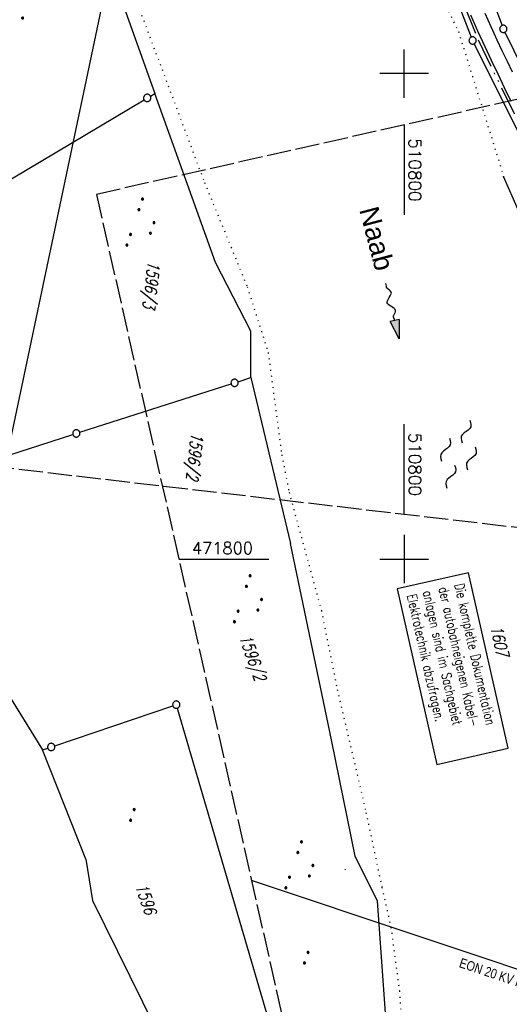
# Model space of a CAD drawing. Extents: x 510526 to 513920, y 467229 to 478797.
# Tile 111 of 256: x 510721 to 510822, y 471708 to 471911. Entities that reach past the tile are written whole.
import ezdxf
from ezdxf.enums import TextEntityAlignment as Align

# ---------------------------------------------------------------- set-up
doc = ezdxf.new("R2010")
doc.units = 0
doc.header["$LTSCALE"] = 10
doc.header["$MEASUREMENT"] = 0
for name, pattern in [('ACAD_ISO13W100', [37, 12, -3, 12, -3, 0.5, -3, 0.5, -3]), ('AUSGEZOGEN', [0]), ('LT00', [0]), ('LT14', [0.6, 0.5, -0.1]), ('PUNKTX2_STR', [0.6, 0.1, -0.5])]:
    doc.linetypes.add(name, pattern=pattern)
doc.layers.get('0').update_dxf_attribs({"linetype": 'LT00'})
for name, color, linetype in [('--FLIEßRICHTPFEIL', 180, 'Continuous'), ('--WASSER_GRENZE', 180, 'PUNKTX2_STR'), ('--WASSER_NUTZUNG', 180, 'Continuous'), ('BAB-KABEL_TEXT_KASTEN', 224, 'Continuous'), ('DFK_FLUR_NR', 250, 'LT00'), ('DFK_GZPKT', 250, 'LT00'), ('DFK_KATASTER', 250, 'LT00'), ('DFK_NUTZUNG', 250, 'LT00'), ('DFK_TOPO-SYM', 252, 'LT00'), ('GASLTG', 250, 'ACAD_ISO13W100'), ('GEWÄSSERNAME', 255, 'Continuous'), ('STROM_FREILTG', 80, 'STROMFREILEITUNG'), ('STROM_TEXT', 80, 'Continuous'), ('V94_AFBR_BAB', 250, 'LT00'), ('V94_BOESCH', 250, 'LT00'), ('V94_RASTER', 250, 'LT00'), ('V95_BOESCH', 250, 'LT00'), ('V95_RASTER', 250, 'LT00')]:
    doc.layers.add(name, color=color, linetype=linetype)
doc.layers.add('-BLATT_94-RAND', color=7, linetype='LT14', plot=False)
doc.layers.add('-BLATT_95-RAND', color=7, linetype='LT14', plot=False)
doc.styles.add('Beschrift', font='ARIAL.TTF')
doc.styles.add('ROMANS', font='romans.shx', dxfattribs={"width": 0.8})
doc.styles.get("Standard").update_dxf_attribs({"font": 'romans.shx'})
doc.styles.add('Strom', font='txt.shx')
doc.styles.add('Versorgungsltg', font='ARIAL.TTF', dxfattribs={"width": 0.8, "height": 2})
doc.linetypes.add('STROMFREILEITUNG', pattern='A,12.7,-5.5,["xx",Strom,S=2.5,R=0,X=-2.6,Y=-0.85],-4.35', length=22.55)

# ---------------------------------------------------------------- blocks, each defined once
blk = doc.blocks.new('SYMB7112')
at = {"color": 0, "linetype": 'ByBlock'}
for p, q in [((-0.13, 0.012919), (-0.13, -0.012919)), ((-0.125, -0.017105), (-0.125, 0.017105)), ((-0.12, 0.019164), (-0.12, -0.019164)), ((-0.115, -0.019796), (-0.115, 0.019796)), ((-0.11, 0.019164), (-0.11, -0.019164)), ((-0.105, -0.017105), (-0.105, 0.017105)), ((-0.1, 0.012919), (-0.1, -0.012919)), ((-0.095, -0.000126), (-0.095, 0.000146)), ((0.1, 0.012919), (0.1, -0.012919)), ((0.105, -0.017105), (0.105, 0.017105)), ((0.11, 0.019164), (0.11, -0.019164)), ((0.115, -0.019796), (0.115, 0.019796)), ((0.12, 0.019164), (0.12, -0.019164)), ((0.125, -0.017105), (0.125, 0.017105)), ((0.13, 0.012919), (0.13, -0.012919)), ((0.135, -0.000126), (0.135, 0.000146))]:
    blk.add_line(p, q, dxfattribs=at)
for points in [[(-0.095, 0), (-0.096981, 0.008678), (-0.10253, 0.015637), (-0.11055, 0.019499), (-0.11945, 0.019499), (-0.12747, 0.015637), (-0.133019, 0.008678), (-0.135, 0)], [(-0.135, 0), (-0.133019, -0.008678), (-0.12747, -0.015637), (-0.11945, -0.019499), (-0.11055, -0.019499), (-0.10253, -0.015637), (-0.096981, -0.008678), (-0.095, 0)], [(0.135, 0), (0.133019, 0.008678), (0.12747, 0.015637), (0.11945, 0.019499), (0.11055, 0.019499), (0.10253, 0.015637), (0.096981, 0.008678), (0.095, 0)], [(0.095, 0), (0.096981, -0.008678), (0.10253, -0.015637), (0.11055, -0.019499), (0.11945, -0.019499), (0.12747, -0.015637), (0.133019, -0.008678), (0.135, 0)]]:
    blk.add_lwpolyline(points, dxfattribs=at)
blk = doc.blocks.new('SYMB7301')
at = {"color": 0, "linetype": 'ByBlock'}
for p, q in [((-0.128693, 0), (0, 0.128693)), ((0, -0.128693), (-0.128693, 0)), ((0, 0.128693), (0.128693, 0)), ((0.128693, 0), (0, -0.128693)), ((0.000059, -0.009738), (0.000059, 0.009897)), ((-0.00901, -0.004339), (-0.002225, -0.009749))]:
    blk.add_line(p, q, dxfattribs=at)
for points in [[(-0.002225, 0.009749), (-0.00901, 0.004339), (-0.00901, -0.004339)], [(0.01, 0), (0.006235, 0.007818), (-0.002225, 0.009749)], [(-0.002225, -0.009749), (0.006235, -0.007818), (0.01, 0)]]:
    blk.add_lwpolyline(points, dxfattribs=at)
blk = doc.blocks.new('SYMB7010')
at = {"color": 0, "linetype": 'ByBlock'}
for points in [[(-0.031408, 0.499213), (-0.093728, 0.49134), (-0.15457, 0.475719), (-0.212975, 0.452595), (-0.268021, 0.422333), (-0.31884, 0.385411), (-0.36463, 0.342411), (-0.40467, 0.29401), (-0.438329, 0.240973), (-0.465074, 0.184136), (-0.484486, 0.124395), (-0.496256, 0.062692), (-0.5002, 0)], [(-0.5002, 0), (-0.496256, -0.062692), (-0.484486, -0.124395), (-0.465075, -0.184136), (-0.438329, -0.240973), (-0.404671, -0.29401), (-0.36463, -0.342411), (-0.31884, -0.385411), (-0.268021, -0.422333), (-0.212975, -0.452595), (-0.154571, -0.475719), (-0.093728, -0.49134), (-0.031408, -0.499213), (0.031408, -0.499213)], [(0.5002, 0), (0.496256, 0.062692), (0.484485, 0.124395), (0.465074, 0.184136), (0.438329, 0.240973), (0.40467, 0.29401), (0.36463, 0.342411), (0.31884, 0.385411), (0.268021, 0.422333), (0.212975, 0.452595), (0.15457, 0.475719), (0.093728, 0.49134), (0.031408, 0.499213), (-0.031408, 0.499213)], [(0.031408, -0.499213), (0.093728, -0.491341), (0.15457, -0.475719), (0.212975, -0.452595), (0.268021, -0.422333), (0.31884, -0.385411), (0.36463, -0.342411), (0.404671, -0.294011), (0.438329, -0.240974), (0.465075, -0.184136), (0.484486, -0.124395), (0.496256, -0.062692), (0.500201, 0)]]:
    blk.add_lwpolyline(points, dxfattribs=at)
blk = doc.blocks.new('SYMB7250')
at = {"color": 0, "linetype": 'ByBlock'}
for points in [[(-0.25, 0.28), (-0.208333, 0.308889), (-0.166667, 0.331111), (-0.125, 0.34), (-0.083333, 0.331111), (-0.041667, 0.308889), (0, 0.28)], [(0, 0.28), (0.041667, 0.251111), (0.083333, 0.228889), (0.125, 0.22), (0.166667, 0.228889), (0.208333, 0.251111), (0.25, 0.28)], [(-0.74, 0), (-0.698333, 0.028889), (-0.656667, 0.051111), (-0.615, 0.06), (-0.573333, 0.051111), (-0.531667, 0.028889), (-0.49, 0)], [(-0.49, 0), (-0.448333, -0.028889), (-0.406667, -0.051111), (-0.365, -0.06), (-0.323333, -0.051111), (-0.281667, -0.028889), (-0.24, 0)], [(0.24, 0), (0.281667, 0.028889), (0.323333, 0.051111), (0.365, 0.06), (0.406667, 0.051111), (0.448333, 0.028889), (0.49, 0)], [(0.49, 0), (0.531667, -0.028889), (0.573333, -0.051111), (0.615, -0.06), (0.656667, -0.051111), (0.698333, -0.028889), (0.74, 0)], [(-0.25, -0.28), (-0.208333, -0.251111), (-0.166667, -0.228889), (-0.125, -0.22), (-0.083333, -0.228889), (-0.041667, -0.251111), (0, -0.28)], [(0, -0.28), (0.041667, -0.308889), (0.083333, -0.331111), (0.125, -0.34), (0.166667, -0.331111), (0.208333, -0.308889), (0.25, -0.28)]]:
    blk.add_lwpolyline(points, dxfattribs=at)
blk = doc.blocks.new('FLIEßRICHTPFEIL')
at = {"layer": '--FLIEßRICHTPFEIL'}
blk.add_hatch(color=256, dxfattribs=at).paths.add_polyline_path([(-1.95, 0.4875), (-1.95, -0.4875), (0, 0)])
for p, q in [((-1.95, 0.4875), (-1.95, -0.4875)), ((-1.95, 0.4875), (0, 0)), ((0, 0), (-1.95, -0.4875))]:
    blk.add_line(p, q, dxfattribs=at)
at = {"layer": '--FLIEßRICHTPFEIL', "start_tangent": (-1, 0), "end_tangent": (-1, 0)}
blk.add_spline([(-1.95, 0), (-2.4375, 0), (-2.925, 0.325), (-3.4125, 0), (-3.9, -0.325), (-4.3875, 0), (-4.875, 0.325), (-5.3625, 0), (-5.85, 0)], degree=3, dxfattribs=at)
blk = doc.blocks.new('SYMB7111')
at = {"color": 0, "linetype": 'ByBlock'}
for p, q in [((-0.13, 0.202919), (-0.13, 0.177081)), ((-0.125, 0.172895), (-0.125, 0.207105)), ((-0.12, 0.209164), (-0.12, 0.170836)), ((-0.115, 0.170204), (-0.115, 0.209796)), ((-0.11, 0.209164), (-0.11, 0.170836)), ((-0.105, 0.172895), (-0.105, 0.207105)), ((-0.1, 0.202919), (-0.1, 0.177081)), ((0.1, 0.202919), (0.1, 0.177081)), ((0.105, 0.172895), (0.105, 0.207105)), ((0.11, 0.209164), (0.11, 0.170836)), ((0.115, 0.170204), (0.115, 0.209796)), ((0.12, 0.209164), (0.12, 0.170836)), ((0.125, 0.172895), (0.125, 0.207105)), ((0.13, 0.202919), (0.13, 0.177081)), ((-0.095, 0.189874), (-0.095, 0.190146)), ((0.135, 0.189874), (0.135, 0.190146)), ((-0.515, -0.177081), (-0.515, -0.202919)), ((-0.51, -0.207105), (-0.51, -0.172895)), ((-0.505, -0.170836), (-0.505, -0.209164)), ((-0.5, -0.209796), (-0.5, -0.170204)), ((-0.495, -0.170836), (-0.495, -0.209164)), ((-0.49, -0.207105), (-0.49, -0.172895)), ((-0.485, -0.177081), (-0.485, -0.202919)), ((-0.48, -0.190126), (-0.48, -0.189854)), ((-0.285, -0.177081), (-0.285, -0.202919)), ((-0.28, -0.207105), (-0.28, -0.172895)), ((-0.275, -0.170836), (-0.275, -0.209164)), ((-0.27, -0.209796), (-0.27, -0.170204)), ((-0.265, -0.170836), (-0.265, -0.209164)), ((-0.26, -0.207105), (-0.26, -0.172895)), ((-0.255, -0.177081), (-0.255, -0.202919)), ((-0.25, -0.190126), (-0.25, -0.189854)), ((0.255, -0.177081), (0.255, -0.202919)), ((0.26, -0.207105), (0.26, -0.172895)), ((0.265, -0.170836), (0.265, -0.209164)), ((0.27, -0.209796), (0.27, -0.170204)), ((0.275, -0.170836), (0.275, -0.209164)), ((0.28, -0.207105), (0.28, -0.172895)), ((0.285, -0.177081), (0.285, -0.202919)), ((0.29, -0.190126), (0.29, -0.189854)), ((0.485, -0.177081), (0.485, -0.202919)), ((0.49, -0.207105), (0.49, -0.172895)), ((0.495, -0.170836), (0.495, -0.209164)), ((0.5, -0.209796), (0.5, -0.170204)), ((0.505, -0.170836), (0.505, -0.209164)), ((0.51, -0.207105), (0.51, -0.172895)), ((0.515, -0.177081), (0.515, -0.202919)), ((0.52, -0.190126), (0.52, -0.189854))]:
    blk.add_line(p, q, dxfattribs=at)
for points in [[(-0.095, 0.19), (-0.096981, 0.198678), (-0.10253, 0.205637), (-0.11055, 0.209499), (-0.11945, 0.209499), (-0.12747, 0.205637), (-0.133019, 0.198678), (-0.135, 0.19), (-0.133019, 0.181322), (-0.12747, 0.174363), (-0.11945, 0.170501), (-0.11055, 0.170501), (-0.10253, 0.174363), (-0.096981, 0.181322), (-0.095, 0.19)], [(0.135, 0.19), (0.133019, 0.198678), (0.12747, 0.205637), (0.11945, 0.209499), (0.11055, 0.209499), (0.10253, 0.205637), (0.096981, 0.198678), (0.095, 0.19), (0.096981, 0.181322), (0.10253, 0.174363), (0.11055, 0.170501), (0.11945, 0.170501), (0.12747, 0.174363), (0.133019, 0.181322), (0.135, 0.19)], [(-0.48, -0.19), (-0.481981, -0.181322), (-0.48753, -0.174363), (-0.49555, -0.170501), (-0.50445, -0.170501), (-0.51247, -0.174363), (-0.518019, -0.181322), (-0.52, -0.19), (-0.518019, -0.198678), (-0.51247, -0.205637), (-0.50445, -0.209499), (-0.49555, -0.209499), (-0.48753, -0.205637), (-0.481981, -0.198678), (-0.48, -0.19)], [(-0.25, -0.19), (-0.251981, -0.181322), (-0.25753, -0.174363), (-0.26555, -0.170501), (-0.27445, -0.170501), (-0.28247, -0.174363), (-0.288019, -0.181322), (-0.29, -0.19), (-0.288019, -0.198678), (-0.28247, -0.205637), (-0.27445, -0.209499), (-0.26555, -0.209499), (-0.25753, -0.205637), (-0.251981, -0.198678), (-0.25, -0.19)], [(0.29, -0.19), (0.288019, -0.181322), (0.28247, -0.174363), (0.27445, -0.170501), (0.26555, -0.170501), (0.25753, -0.174363), (0.251981, -0.181322), (0.25, -0.19), (0.251981, -0.198678), (0.25753, -0.205637), (0.26555, -0.209499), (0.27445, -0.209499), (0.28247, -0.205637), (0.288019, -0.198678), (0.29, -0.19)], [(0.52, -0.19), (0.518019, -0.181322), (0.51247, -0.174363), (0.50445, -0.170501), (0.49555, -0.170501), (0.48753, -0.174363), (0.481981, -0.181322), (0.48, -0.19), (0.481981, -0.198678), (0.48753, -0.205637), (0.49555, -0.209499), (0.50445, -0.209499), (0.51247, -0.205637), (0.518019, -0.198678), (0.52, -0.19)]]:
    blk.add_lwpolyline(points, dxfattribs=at)

msp = doc.modelspace()

# ---------------------------------------------------------------- linework, layer by layer
at = {"layer": '--WASSER_GRENZE', "ltscale": 0.2}
for p, q in [((510785.13, 471961.2), (510811.19, 471908.65)), ((510811.19, 471908.65), (510820.48, 471878.83))]:
    msp.add_line(p, q, dxfattribs=at)
msp.add_lwpolyline([(510660.57, 472004), (510680.48, 471994.88), (510698.84, 471979), (510714.34, 471961.8), (510723.58, 471951.82), (510732.65, 471938.29), (510744.72, 471915.43), (510758.92, 471877.58), (510767.7, 471856.1), (510772.02, 471842.57), (510774.82, 471821.47), (510776.33, 471813.75), (510782.97, 471789.37), (510786.24, 471773.1), (510792.15, 471747.79), (510795.43, 471732.35), (510797.28, 471724.16), (510799.02, 471711.02), (510800.42, 471692.08), (510800.64, 471678.4), (510798.98, 471664.91), (510797.18, 471651.07), (510792.63, 471593.65)], dxfattribs=at)
at = {"layer": '-BLATT_94-RAND'}
msp.add_lwpolyline([(510744.52, 472747.01), (510637.26, 471828.25), (511074.29, 471777.23), (511181.55, 472695.99), (510744.52, 472747.01)], dxfattribs=at)
at = {"layer": '-BLATT_95-RAND'}
msp.add_lwpolyline([(510736.69, 471875.13), (510940.32, 470972.83), (511220.28, 471036.01), (511016.64, 471938.32), (510736.69, 471875.13)], dxfattribs=at)
at = {"layer": 'BAB-KABEL_TEXT_KASTEN', "linetype": 'AUSGEZOGEN'}
msp.add_lwpolyline([(510798.55, 471793.83), (510806.71, 471757.68), (510821.4, 471761), (510813.24, 471797.15)], close=True, dxfattribs=at)
at = {"layer": 'DFK_KATASTER'}
for p, q in [((510800.03, 471964.11), (510820.15, 471909.92)), ((510792.87, 471961.93), (510813.83, 471907.53)), ((510741.09, 471917.27), (510748.68, 471895.92)), ((510820.74, 471908.55), (510842, 471864.9)), ((510814.43, 471906.16), (510850.19, 471833.93)), ((510747.78, 471895.38), (510748.68, 471895.92)), ((510761.18, 471861.11), (510748.68, 471895.92)), ((510714.96, 471875.79), (510746.49, 471894.62)), ((510768.46, 471846.92), (510761.18, 471861.11)), ((510768.45, 471837.37), (510768.46, 471846.92)), ((510765.83, 471836.53), (510768.45, 471837.37)), ((510768.45, 471837.37), (510776.64, 471803.2)), ((510733.26, 471826.1), (510764.41, 471836.07)), ((510707.9, 471817.98), (510731.84, 471825.64)), ((510785.03, 471762.76), (510776.64, 471803.2)), ((510717.71, 471773.45), (510725.59, 471760.67)), ((510728.09, 471761.52), (510752.41, 471769.76)), ((510753.33, 471769.28), (510774.65, 471696.21)), ((510789.94, 471738.78), (510785.03, 471762.76)), ((510725.59, 471760.67), (510726.67, 471761.04)), ((510734.49, 471738.14), (510725.59, 471760.67)), ((510734.49, 471738.14), (510735.86, 471729.64)), ((510794.53, 471729.53), (510789.94, 471738.78)), ((510735.86, 471729.64), (510754.32, 471692.27)), ((510796.82, 471697.28), (510794.53, 471729.53))]:
    msp.add_line(p, q, dxfattribs=at)
at = {"layer": 'GASLTG', "ltscale": 0.05, "flags": 128}
msp.add_lwpolyline([(510920.1, 470706.6), (510914.41, 470710.13), (510914.63, 470710.55), (510914.64, 470710.55), (510915.11, 470711.43), (510915.13, 470711.48), (510924.43, 470729.11), (510927.15, 470734.36), (510929.67, 470739.31), (510934.82, 470749.51), (510943.22, 470765.6), (510951.79, 470782.42), (510955.3, 470789.47), (510970.89, 470818.92), (510977.46, 470831.54), (510985.2, 470846.16), (510990.36, 470857.81), (510991.77, 470863.58), (510992.03, 470865.94), (510991.87, 470869.48), (510991.38, 470873.52), (510990.64, 470877.49), (510987.3, 470891.06), (510982.84, 470908.35), (510978.79, 470924.2), (510975.33, 470937.87), (510970.92, 470955.74), (510967.2, 470970.99), (510963.04, 470987.52), (510958.9, 471003.95), (510955.49, 471017.71), (510952.71, 471029.57), (510949.12, 471043.32), (510947.11, 471049.65), (510945.47, 471054.35), (510943.23, 471059.89), (510941.57, 471063.44), (510935.07, 471076.84), (510929.46, 471087.43), (510924.03, 471097.17), (510920.63, 471102.92), (510918.34, 471107.02), (510915.79, 471111.7), (510910.96, 471120.83), (510912.32, 471123.08), (510917.24, 471131.31), (510922.37, 471141.78), (510927.85, 471155.36), (510932.26, 471168.96), (510933.53, 471173.87), (510935.44, 471185.47), (510935.73, 471195.31), (510935.31, 471202.83), (510933.43, 471223.77), (510931.94, 471235.74), (510929.25, 471258.51), (510929.25, 471258.51), (510925.81, 471285.73), (510922.77, 471311.04), (510920.61, 471328.91), (510919.25, 471339.83), (510916.05, 471365.82), (510916.05, 471365.82), (510915.03, 471373.83), (510915.02, 471373.93), (510913.43, 471389.38), (510913.23, 471391.37), (510912.23, 471398.07), (510908.11, 471411.44), (510900.34, 471427.73), (510898.31, 471432.55), (510896.81, 471437.11), (510894.09, 471447.99), (510892.65, 471455.06), (510890.05, 471473.48), (510888.69, 471486.01), (510887.86, 471495.05), (510886.05, 471510.71), (510883.64, 471529.86), (510881.08, 471548.71), (510879.22, 471564.32), (510877.29, 471580.36), (510875.58, 471601.31), (510874.02, 471612.33), (510872.42, 471620.73), (510869.82, 471631.46), (510866.47, 471642.47), (510864.43, 471650.69), (510863.21, 471657.09), (510862.93, 471664.8), (510863.08, 471672.09), (510864.2, 471678.59), (510865.31, 471681.47), (510867.01, 471686.48), (510873.32, 471699.46), (510875.52, 471705.96), (510877.51, 471713.97), (510878.5, 471721.02), (510878.92, 471729.8), (510878.2, 471738.28), (510875.95, 471752.14), (510872.54, 471766.7), (510869.78, 471780.52), (510865.37, 471797.42), (510861.12, 471810.98), (510858.56, 471818.8), (510854.88, 471827.36), (510845.16, 471847.74), (510833.55, 471870.29), (510820.88, 471895.41), (510815.24, 471907.04), (510808.36, 471924.03), (510802.87, 471939.39), (510802.87, 471939.39), (510798.88, 471951.67), (510793.31, 471966.52), (510784.31, 471985.42), (510781.45, 471991.41), (510778.34, 471998.29), (510771.89, 472013.18), (510768.45, 472022.05), (510766.76, 472026.94), (510765.71, 472032.52), (510765.07, 472039.47), (510765.01, 472043.67), (510765.5, 472052.73), (510767.03, 472075.69), (510768.15, 472090.5), (510768.95, 472106.37), (510769.79, 472115.59), (510770.67, 472126.57), (510771.32, 472148.21), (510771.58, 472157.8), (510771.1, 472167.01), (510769.35, 472174.79), (510767.65, 472179.41), (510763.26, 472188.42), (510757.58, 472201.11), (510751.26, 472211.43), (510743.88, 472222.11), (510737.55, 472230.63), (510732.72, 472236.3), (510725.1, 472246.12), (510721.86, 472251.1), (510719.59, 472257.55), (510718.78, 472259.47), (510717.4, 472264.42), (510716.35, 472272.74), (510715.92, 472281.65), (510715.98, 472283.9), (510715.89, 472284.67), (510717.41, 472290.69), (510722.26, 472309.77), (510722.71, 472313.22), (510723.17, 472322.55), (510723.12, 472323.59), (510721.85, 472330.2), (510719.12, 472338.66), (510716.17, 472345.62), (510715.25, 472348.08), (510710.6, 472357.01), (510707.86, 472361.5), (510701.87, 472369.64), (510700.87, 472370.86)], dxfattribs=at)
at = {"layer": 'STROM_FREILTG', "ltscale": 0.1}
for points in [[(510871.91, 472924.55), (510931.19, 472859.81), (510864.67, 472516.83), (510814.09, 472278.91), (510736.48, 471907.84), (510717.74, 471818.86)], [(511061.77, 471681.3), (511001.7, 471658.58), (510872.12, 471699.14), (510768.59, 471733.79)]]:
    msp.add_lwpolyline(points, dxfattribs=at)
at = {"layer": 'V94_AFBR_BAB'}
for points in [[(510813.65, 471912.1), (510815.11, 471908.82), (510816.6, 471905.56), (510817.92, 471902.74), (510819.26, 471899.94), (510820.62, 471897.15), (510821.99, 471894.36)], [(510822.31, 471900.31), (510821.24, 471902.5), (510820.19, 471904.7), (510819.16, 471906.91), (510817.92, 471909.66), (510816.71, 471912.42)]]:
    msp.add_lwpolyline(points, dxfattribs=at)
at = {"layer": 'V94_BOESCH'}
msp.add_lwpolyline([(510848.5, 471810.95), (510847.35, 471814.47), (510846.12, 471817.95), (510844.8, 471821.41), (510843.39, 471824.82), (510841.71, 471828.86), (510840.02, 471832.9), (510838.33, 471836.94), (510836.64, 471840.98), (510834.64, 471845.72), (510832.63, 471850.46), (510830.61, 471855.19), (510828.59, 471859.92), (510826.57, 471864.65), (510824.54, 471869.38), (510822.51, 471874.11), (510820.48, 471878.83)], dxfattribs=at)
at = {"layer": 'V94_RASTER'}
for p, q in [((510800, 471895), (510800, 471905)), ((510805, 471900), (510795, 471900)), ((510800, 471809.25), (510800, 471827.75))]:
    msp.add_line(p, q, dxfattribs=at)
at = {"layer": 'V95_BOESCH'}
msp.add_lwpolyline([(510848.5, 471810.95), (510847.35, 471814.47), (510846.12, 471817.95), (510844.8, 471821.41), (510843.39, 471824.82), (510841.71, 471828.86), (510840.02, 471832.9), (510838.33, 471836.94), (510836.64, 471840.98), (510834.64, 471845.72), (510832.63, 471850.46), (510830.61, 471855.19), (510828.59, 471859.92), (510826.57, 471864.65), (510824.54, 471869.38), (510822.51, 471874.11), (510820.48, 471878.83)], dxfattribs=at)
at = {"layer": 'V95_RASTER'}
for p, q in [((510800, 471889.42), (510800, 471870.92)), ((510800, 471805), (510800, 471795)), ((510753.64, 471800), (510772.14, 471800)), ((510795, 471800), (510805, 471800))]:
    msp.add_line(p, q, dxfattribs=at)

# ---------------------------------------------------------------- block references
at = {"layer": '--FLIEßRICHTPFEIL', "xscale": 1.999999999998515, "yscale": 2.000000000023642, "zscale": 2, "rotation": 283.295319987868}
msp.add_blockref('FLIEßRICHTPFEIL', (510798.96, 471845.35), dxfattribs=at)
at = {"layer": '--WASSER_NUTZUNG', "xscale": 9.99999999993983, "yscale": 10.00000000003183, "zscale": 10, "rotation": 251.2882999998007}
msp.add_blockref('SYMB7250', (510811.17, 471821.63), dxfattribs=at)
at = {"layer": 'DFK_GZPKT', "xscale": 1.499999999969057, "yscale": 1.5, "zscale": 1.5, "rotation": 251.2881100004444}
for p in [(510820.41, 471909.22), (510814.1, 471906.83), (510747.13, 471895), (510765.12, 471836.3), (510732.55, 471825.87), (510753.12, 471770), (510727.38, 471761.28)]:
    msp.add_blockref('SYMB7010', p, dxfattribs=at)
at = {"layer": 'DFK_NUTZUNG', "yscale": 10, "zscale": 10, "rotation": 251.28826}
for name, p, xscale in [('SYMB7111', (510724.88, 471915.6), 10), ('SYMB7111', (510746.36, 471868.81), 10), ('SYMB7111', (510768.49, 471791.19), 10), ('SYMB7112', (510744.07, 471747.28), 10), ('SYMB7111', (510779.07, 471736.38), 9.99999999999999), ('SYMB7112', (510779.86, 471717.86), 10)]:
    msp.add_blockref(name, p, dxfattribs=dict(at, xscale=xscale))
at = {"layer": 'DFK_TOPO-SYM', "xscale": 0.1, "yscale": 0.1, "zscale": 0.1, "rotation": 359.99968}
msp.add_blockref('SYMB7301', (510787.86, 471735.99), dxfattribs=at)

# ---------------------------------------------------------------- texts
at = {"layer": 'BAB-KABEL_TEXT_KASTEN', "insert": (510812.28, 471795.16), "char_height": 2, "width": 33.7438, "attachment_point": 1, "rotation": 282.7179, "style": 'ROMANS'}
msp.add_mtext('{\\W0.75;Die komplette Dokumentation der autobahneigenen Kabel-\\Panlagen sind im Sachgebiet Elektrotechnik abzufragen.}', dxfattribs=at)
at = {"layer": 'DFK_FLUR_NR', "oblique": 13.754, "width": 0.75}
for s, rotation, p in [('1596/3', 263.3409, (510747.34, 471861.49)), ('1596/2', 263.3409, (510756.25, 471826.15)), ('1607', 282.7179, (510817.72, 471786)), ('1596/2', -70.7122, (510766.06, 471783.91)), ('1596', -71.4579, (510744.68, 471732.64))]:
    msp.add_text(s, height=2.5, rotation=rotation, dxfattribs=at).set_placement(p)
at = {"layer": 'GEWÄSSERNAME', "style": 'Beschrift'}
msp.add_text('Naab', height=4, rotation=284.7795, dxfattribs=at).set_placement((510790.74, 471871.98))
at = {"layer": 'STROM_TEXT', "style": 'Versorgungsltg', "width": 0.8}
msp.add_text('EON 20 KV Freileitung', height=2, rotation=341.5657, dxfattribs=at).set_placement((510821.89, 471712.38), align=Align.CENTER)
at = {"layer": 'V94_RASTER', "width": 1.014}
msp.add_text(' 510800', height=2.5, rotation=270.0005, dxfattribs=at).set_placement((510801, 471827.75))
at = {"layer": 'V95_RASTER'}
for s, rotation, width, p in [(' 510800', 269.9998, 1.014, (510801, 471888.42)), (' 471800', 359.9998, 0.979, (510754.64, 471801))]:
    msp.add_text(s, height=2.5, rotation=rotation, dxfattribs=dict(at, width=width)).set_placement(p)

doc.saveas('drawing.dxf')
